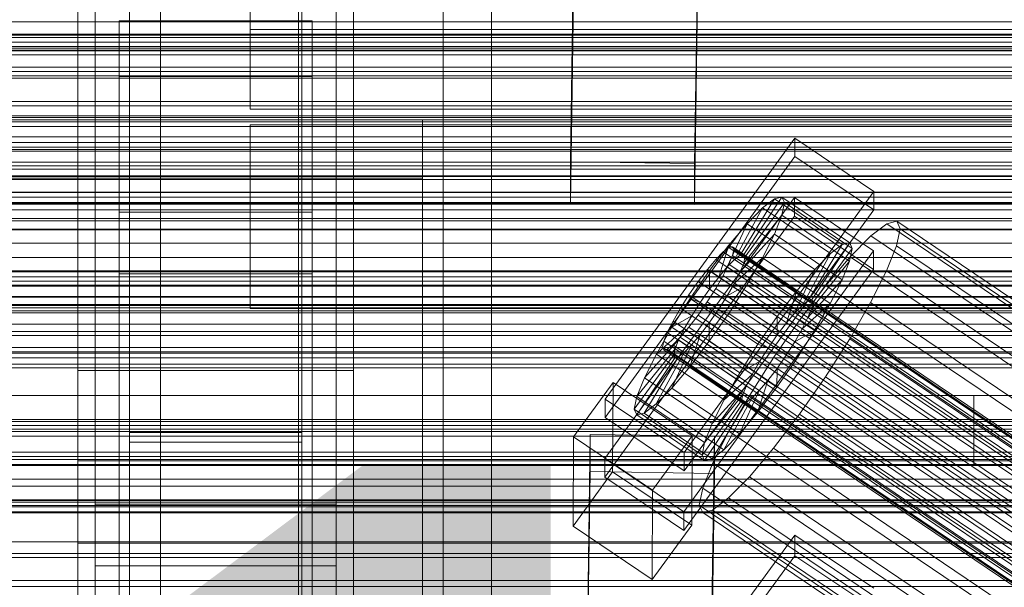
# Model space of a CAD drawing. Header units: millimetres. Extents: x -2233 to 61924, y -68080 to 6847.
# Tile 51 of 256: x -458 to -316, y -34968 to -34886. Entities that reach past the tile are written whole.
import ezdxf

# ---------------------------------------------------------------- set-up
doc = ezdxf.new("R2010")
doc.units = ezdxf.units.MM
for name, color, linetype, lineweight in [('COTAS_O', 1, 'Continuous', 0), ('COTAS_P', 1, 'Continuous', 0), ('frontal_briquetadora', 7, 'Continuous', 0), ('frontal_C01', 7, 'Continuous', 0), ('frontal_C02', 7, 'Continuous', 0), ('frontal_C03', 7, 'Continuous', 0), ('frontal_mezcladora', 7, 'Continuous', 0), ('frontal_secador', 7, 'Continuous', 0)]:
    doc.layers.add(name, color=color, linetype=linetype, lineweight=lineweight)
doc.dimstyles.new('R19_100', dxfattribs={"dimtxt": 250, "dimasz": 150, "dimexe": 150, "dimexo": 80, "dimgap": 100, "dimtad": 1, "dimtih": 1, "dimtoh": 1, "dimdsep": 46, "dimcen": 0.09, "dimadec": 0, "dimazin": 0, "dimtfac": 1, "dimtdec": 4, "dimtofl": 0, "dimtmove": 0, "dimatfit": 3, "dimfxl": 1, "dimtolj": 1, "dimtzin": 0, "dimarcsym": 0})

# ---------------------------------------------------------------- blocks, each defined once
blk = doc.blocks.new('DIM_R27_48')
at = {"layer": 'COTAS_P'}
for p, q in [((-1750, -34600), (-1600, -34555)), ((2600, -34600), (2450, -34555)), ((-1750, -35500), (-1750, -34600)), ((-1750, -34600), (2600, -34600)), ((-1750, -34600), (-1600, -34645)), ((2600, -34600), (2450, -34645)), ((2600, -35500), (2600, -34600))]:
    blk.add_line(p, q, dxfattribs=at)
blk.add_text('4350 P', height=250, dxfattribs=at).set_placement((425, -34500))
blk = doc.blocks.new('DIM_R27_54')
at = {"layer": 'COTAS_O'}
for p, q in [((-1850, -34600), (-1850, -35300)), ((-150, -34600), (-150, -35300)), ((-1850, -35300), (-1700, -35255)), ((-150, -35300), (-300, -35255)), ((-150, -35300), (-1850, -35300)), ((-1850, -35300), (-1700, -35345)), ((-150, -35300), (-300, -35345))]:
    blk.add_line(p, q, dxfattribs=at)
blk.add_text('1700 O', height=250, rotation=180, dxfattribs=at).set_placement((-1000, -35400))
blk = doc.blocks.new('DIM_R27_55')
at = {"layer": 'COTAS_O'}
for p, q in [((-650, -33700), (50, -33700)), ((50, -33700), (5, -33850)), ((50, -34900), (50, -33700)), ((50, -33700), (95, -33850)), ((50, -34900), (5, -34750)), ((50, -34900), (95, -34750)), ((-650, -34900), (50, -34900))]:
    blk.add_line(p, q, dxfattribs=at)
blk.add_text('1200 O', height=250, rotation=90, dxfattribs=at).set_placement((-50, -34300))
blk = doc.blocks.new('DIM_R27_56')
at = {"layer": 'COTAS_O'}
for p, q in [((-650, -34200), (-500, -34155)), ((650, -34200), (500, -34155)), ((-650, -34900), (-650, -34200)), ((-650, -34200), (650, -34200)), ((-650, -34200), (-500, -34245)), ((650, -34200), (500, -34245)), ((650, -34900), (650, -34200))]:
    blk.add_line(p, q, dxfattribs=at)
blk.add_text('1300 O', height=250, dxfattribs=at).set_placement((0, -34100))
blk = doc.blocks.new('DIM_R27_58')
at = {"layer": 'COTAS_O'}
for p, q in [((-1480, -35300), (-1330, -35255)), ((490, -35300), (340, -35255)), ((-1480, -36000), (-1480, -35300)), ((-1480, -35300), (490, -35300)), ((-1480, -35300), (-1330, -35345)), ((490, -35300), (340, -35345)), ((490, -36000), (490, -35300))]:
    blk.add_line(p, q, dxfattribs=at)
blk.add_text('1970 O', height=250, dxfattribs=at).set_placement((-495, -35200))
blk = doc.blocks.new('DIM_R27_60')
at = {"layer": 'COTAS_O'}
for p, q in [((-1400, -35300), (-1250, -35255)), ((1400, -35300), (1250, -35255)), ((-1400, -36000), (-1400, -35300)), ((-1400, -35300), (1400, -35300)), ((-1400, -35300), (-1250, -35345)), ((1400, -35300), (1250, -35345)), ((1400, -36000), (1400, -35300))]:
    blk.add_line(p, q, dxfattribs=at)
blk.add_text('2800 O', height=250, dxfattribs=at).set_placement((0, -35200))

msp = doc.modelspace()

# ---------------------------------------------------------------- linework, layer by layer
at = {"layer": 'frontal_briquetadora'}
for p, q in [((-490, -34940), (340, -34940)), ((-490, -34940), (490, -34940)), ((-490, -34940), (-320, -34940)), ((-320, -34950), (-320, -34940)), ((-1330, -34950), (340, -34950)), ((-1330, -34950), (-320, -34950))]:
    msp.add_line(p, q, dxfattribs=at)
at = {"layer": 'frontal_C01'}
for p, q in [((-397, -35975), (-397, -34599.343)), ((-390, -35975), (-390, -34599.343)), ((-450, -34970.428), (-450, -34646.889)), ((-410, -34646.889), (-410, -34970.428)), ((-450, -35018.576), (-450, -34695.038)), ((-410, -35018.576), (-410, -34695.038)), ((-450, -35019.521), (-450, -34695.982)), ((-410, -34695.982), (-410, -35019.521)), ((-442.5, -35304.951), (-442.5, -34702.151)), ((-417.5, -34702.151), (-417.5, -35304.951)), ((-447.5, -34990.458), (-447.5, -34711.197)), ((-412.5, -34711.197), (-412.5, -34990.458)), ((-447.5, -34998.546), (-447.5, -34719.286)), ((-412.5, -34998.546), (-412.5, -34719.286)), ((-442.5, -35331.131), (-442.5, -34728.332)), ((-417.5, -35331.131), (-417.5, -34728.332)), ((-450, -35058.04), (-450, -34734.501)), ((-410, -35058.04), (-410, -34734.501)), ((-425, -34886.916), (-425, -34873.219)), ((-444, -34893.741), (-444, -34885.653)), ((-444, -34885.653), (-416, -34885.653)), ((-444, -34980.234), (-444, -34885.653)), ((-425, -34884.775), (-425, -34898.471)), ((-416, -34885.653), (-416, -34893.741)), ((-416, -34885.653), (-416, -34980.234)), ((425, -34886.916), (-425, -34886.916)), ((-425, -34886.916), (-425, -34898.471)), ((-416, -34893.741), (-444, -34893.741)), ((-444, -34893.741), (-444, -34988.322)), ((-416, -34988.322), (-416, -34893.741)), ((-425, -34898.471), (425, -34898.471)), ((-373.501, -34940.517), (-345.969, -34902.663)), ((-345.981, -34905.359), (-345.969, -34902.663)), ((-345.969, -34902.663), (-334.501, -34910.399)), ((-345.981, -34905.359), (-373.513, -34943.213)), ((-334.513, -34913.095), (-345.981, -34905.359)), ((-373.539, -34949.145), (-346.008, -34911.29)), ((-334.501, -34910.399), (-362.033, -34948.253)), ((-353.892, -34919.656), (-348.918, -34911.478)), ((-353.378, -34919.532), (-347.835, -34911.216)), ((-348.918, -34911.478), (-350.645, -34912.798)), ((-347.835, -34911.216), (-348.918, -34911.478)), ((-348.918, -34911.478), (-339.088, -34918.109)), ((-347.835, -34911.216), (-338.005, -34917.848)), ((-347.47, -34912.032), (-347.835, -34911.216)), ((-346.02, -34913.987), (-346.008, -34911.29)), ((-346.008, -34911.29), (-334.539, -34919.027)), ((-334.501, -34910.399), (-334.513, -34913.095)), ((-354.71, -34920.281), (-350.645, -34912.798)), ((-353.205, -34919.918), (-347.47, -34912.032)), ((-350.645, -34912.798), (-352.899, -34915.087)), ((-350.645, -34912.798), (-340.816, -34919.429)), ((-347.847, -34913.868), (-347.47, -34912.032)), ((-347.47, -34912.032), (-337.64, -34918.663)), ((-346.02, -34913.987), (-373.551, -34951.841)), ((-362.045, -34950.95), (-334.513, -34913.095)), ((-353.384, -34920.788), (-347.847, -34913.868)), ((-348.941, -34916.601), (-347.847, -34913.868)), ((-347.847, -34913.868), (-338.017, -34920.499)), ((-334.551, -34921.723), (-346.02, -34913.987)), ((-355.777, -34921.365), (-352.899, -34915.087)), ((-352.899, -34915.087), (-355.525, -34918.189)), ((-352.899, -34915.087), (-343.069, -34921.719)), ((-332.629, -34915.086), (-334.938, -34916.851)), ((-331.181, -34914.736), (-332.629, -34915.086)), ((-332.629, -34915.086), (-148.32, -35039.42)), ((-330.692, -34915.826), (-331.181, -34914.736)), ((-331.181, -34914.736), (-146.872, -35039.071)), ((-353.902, -34922.082), (-348.941, -34916.601)), ((-350.678, -34920.043), (-348.941, -34916.601)), ((-348.941, -34916.601), (-339.111, -34923.232)), ((-334.938, -34916.851), (-337.95, -34919.911)), ((-334.938, -34916.851), (-150.629, -35041.185)), ((-331.197, -34918.281), (-330.692, -34915.826)), ((-330.692, -34915.826), (-146.383, -35040.161)), ((-355.525, -34918.189), (-358.345, -34921.893)), ((-357.021, -34922.835), (-355.525, -34918.189)), ((-355.53, -34918.55), (-356.348, -34919.176)), ((-355.017, -34918.427), (-355.53, -34918.55)), ((-355.53, -34918.55), (-141.731, -35062.779)), ((-355.525, -34918.189), (-345.695, -34924.821)), ((-354.844, -34918.813), (-355.017, -34918.427)), ((-355.017, -34918.427), (-141.218, -35062.655)), ((-339.088, -34918.109), (-344.062, -34926.287)), ((-338.005, -34917.848), (-343.549, -34926.163)), ((-337.64, -34918.663), (-343.376, -34926.549)), ((-340.816, -34919.429), (-339.088, -34918.109)), ((-339.088, -34918.109), (-338.005, -34917.848)), ((-337.64, -34918.663), (-338.017, -34920.499)), ((-338.005, -34917.848), (-337.64, -34918.663)), ((-332.659, -34921.934), (-331.197, -34918.281)), ((-331.197, -34918.281), (-146.887, -35042.616)), ((-334.539, -34919.027), (-362.071, -34956.881)), ((-356.348, -34919.176), (-357.415, -34920.26)), ((-356.348, -34919.176), (-142.549, -35063.404)), ((-355.541, -34920.977), (-355.022, -34919.683)), ((-355.022, -34919.683), (-354.844, -34918.813)), ((-355.022, -34919.683), (-141.224, -35063.911)), ((-354.844, -34918.813), (-141.045, -35063.041)), ((-354.725, -34923.713), (-350.678, -34920.043)), ((-354.71, -34920.281), (-353.892, -34919.656)), ((-353.892, -34919.656), (-353.378, -34919.532)), ((-344.062, -34926.287), (-353.892, -34919.656)), ((-353.205, -34919.918), (-353.384, -34920.788)), ((-343.549, -34926.163), (-353.378, -34919.532)), ((-353.378, -34919.532), (-353.205, -34919.918)), ((-343.376, -34926.549), (-353.205, -34919.918)), ((-352.938, -34923.96), (-350.678, -34920.043)), ((-350.678, -34920.043), (-340.848, -34926.674)), ((-340.816, -34919.429), (-344.88, -34926.912)), ((-343.069, -34921.719), (-340.816, -34919.429)), ((-337.95, -34919.911), (-341.461, -34924.058)), ((-337.95, -34919.911), (-153.641, -35044.246)), ((-334.539, -34919.027), (-334.551, -34921.723)), ((-357.415, -34920.26), (-358.659, -34921.73)), ((-357.415, -34920.26), (-143.617, -35064.489)), ((-357.021, -34922.835), (-355.777, -34921.365)), ((-356.363, -34922.608), (-355.541, -34920.977)), ((-355.777, -34921.365), (-354.71, -34920.281)), ((-345.947, -34927.997), (-355.777, -34921.365)), ((-355.541, -34920.977), (-141.742, -35065.205)), ((-344.88, -34926.912), (-354.71, -34920.281)), ((-353.384, -34920.788), (-353.902, -34922.082)), ((-343.554, -34927.419), (-353.384, -34920.788)), ((-338.017, -34920.499), (-343.554, -34927.419)), ((-338.017, -34920.499), (-339.111, -34923.232)), ((-362.083, -34959.577), (-334.551, -34921.723)), ((-358.345, -34921.893), (-361.166, -34925.946)), ((-358.659, -34921.73), (-359.995, -34923.484)), ((-358.659, -34921.73), (-144.861, -35065.958)), ((-358.345, -34921.893), (-358.357, -34924.589)), ((-358.357, -34924.589), (-357.021, -34922.835)), ((-348.515, -34928.524), (-358.345, -34921.893)), ((-357.434, -34924.463), (-356.363, -34922.608)), ((-347.191, -34929.466), (-357.021, -34922.835)), ((-356.363, -34922.608), (-142.565, -35066.836)), ((-353.902, -34922.082), (-354.725, -34923.713)), ((-344.073, -34928.713), (-353.902, -34922.082)), ((-343.069, -34921.719), (-345.947, -34927.997)), ((-345.695, -34924.821), (-343.069, -34921.719)), ((-334.981, -34926.536), (-332.659, -34921.934)), ((-332.659, -34921.934), (-148.35, -35046.269)), ((-359.995, -34923.484), (-361.332, -34925.404)), ((-146.196, -35067.712), (-359.995, -34923.484)), ((-354.725, -34923.713), (-355.796, -34925.568)), ((-355.796, -34925.568), (-352.938, -34923.96)), ((-355.569, -34928.086), (-352.938, -34923.96)), ((-344.895, -34930.344), (-354.725, -34923.713)), ((-352.938, -34923.96), (-343.108, -34930.591)), ((-341.461, -34924.058), (-345.231, -34929.009)), ((-339.111, -34923.232), (-344.073, -34928.713)), ((-341.461, -34924.058), (-157.152, -35048.393)), ((-339.111, -34923.232), (-340.848, -34926.674)), ((-361.332, -34925.404), (-362.578, -34927.358)), ((-361.332, -34925.404), (-147.533, -35069.632)), ((-359.693, -34926.509), (-358.357, -34924.589)), ((-358.68, -34926.417), (-357.434, -34924.463)), ((-358.357, -34924.589), (-348.527, -34931.22)), ((-357.434, -34924.463), (-143.635, -35068.691)), ((-355.796, -34925.568), (-357.042, -34927.523)), ((-345.966, -34932.2), (-355.796, -34925.568)), ((-348.515, -34928.524), (-345.695, -34924.821)), ((-345.695, -34924.821), (-347.191, -34929.466)), ((-361.166, -34925.946), (-363.797, -34930.071)), ((-359.693, -34926.509), (-361.166, -34925.946)), ((-361.166, -34925.946), (-351.336, -34932.577)), ((-360.939, -34928.463), (-359.693, -34926.509)), ((-360.017, -34928.337), (-358.68, -34926.417)), ((-349.863, -34933.14), (-359.693, -34926.509)), ((-358.68, -34926.417), (-144.881, -35070.646)), ((-344.88, -34926.912), (-345.947, -34927.997)), ((-340.848, -34926.674), (-344.895, -34930.344)), ((-344.062, -34926.287), (-344.88, -34926.912)), ((-343.549, -34926.163), (-344.062, -34926.287)), ((-343.554, -34927.419), (-343.376, -34926.549)), ((-343.376, -34926.549), (-343.549, -34926.163)), ((-340.848, -34926.674), (-343.108, -34930.591)), ((-338.003, -34931.772), (-334.981, -34926.536)), ((-334.981, -34926.536), (-150.672, -35050.87)), ((-360.939, -34928.463), (-363.797, -34930.071)), ((-362.578, -34927.358), (-363.648, -34929.214)), ((-362.578, -34927.358), (-148.779, -35071.586)), ((-362.01, -34930.319), (-360.939, -34928.463)), ((-361.352, -34930.091), (-360.017, -34928.337)), ((-351.109, -34935.094), (-360.939, -34928.463)), ((-360.017, -34928.337), (-146.218, -35072.565)), ((-358.39, -34932.138), (-355.569, -34928.086)), ((-357.042, -34927.523), (-358.378, -34929.442)), ((-357.042, -34927.523), (-355.569, -34928.086)), ((-347.212, -34934.154), (-357.042, -34927.523)), ((-355.569, -34928.086), (-345.739, -34934.717)), ((-351.336, -34932.577), (-348.515, -34928.524)), ((-348.527, -34931.22), (-348.515, -34928.524)), ((-345.947, -34927.997), (-347.191, -34929.466)), ((-344.073, -34928.713), (-343.554, -34927.419)), ((-363.797, -34930.071), (-366.057, -34933.989)), ((-363.648, -34929.214), (-364.471, -34930.844)), ((-363.797, -34930.071), (-353.967, -34936.703)), ((-363.648, -34929.214), (-149.85, -35073.442)), ((-362.596, -34931.561), (-361.352, -34930.091)), ((-361.352, -34930.091), (-147.554, -35074.32)), ((-358.378, -34929.442), (-359.714, -34931.197)), ((-358.378, -34929.442), (-358.39, -34932.138)), ((-348.548, -34936.073), (-358.378, -34929.442)), ((-345.231, -34929.009), (-349.002, -34934.427)), ((-347.191, -34929.466), (-348.527, -34931.22)), ((-160.922, -35053.344), (-345.231, -34929.009)), ((-344.895, -34930.344), (-344.073, -34928.713)), ((-362.01, -34930.319), (-366.057, -34933.989)), ((-364.471, -34930.844), (-364.989, -34932.138)), ((-364.471, -34930.844), (-150.672, -35075.072)), ((-362.833, -34931.949), (-362.01, -34930.319)), ((-352.18, -34936.95), (-362.01, -34930.319)), ((-359.714, -34931.197), (-361.21, -34935.842)), ((-359.714, -34931.197), (-360.958, -34932.666)), ((-349.884, -34937.828), (-359.714, -34931.197)), ((-348.527, -34931.22), (-349.863, -34933.14)), ((-345.966, -34932.2), (-344.895, -34930.344)), ((-343.108, -34930.591), (-345.966, -34932.2)), ((-343.108, -34930.591), (-345.739, -34934.717)), ((-362.833, -34931.949), (-367.794, -34937.431)), ((-364.989, -34932.138), (-365.168, -34933.008)), ((-364.989, -34932.138), (-151.191, -35076.367)), ((-364.482, -34933.271), (-363.664, -34932.645)), ((-360.958, -34932.666), (-363.836, -34938.944)), ((-363.664, -34932.645), (-362.596, -34931.561)), ((-363.664, -34932.645), (-149.865, -35076.873)), ((-363.351, -34933.244), (-362.833, -34931.949)), ((-353.003, -34938.58), (-362.833, -34931.949)), ((-362.596, -34931.561), (-148.798, -35075.789)), ((-360.958, -34932.666), (-362.025, -34933.75)), ((-361.21, -34935.842), (-358.39, -34932.138)), ((-351.128, -34939.297), (-360.958, -34932.666)), ((-358.39, -34932.138), (-348.56, -34938.77)), ((-353.967, -34936.703), (-351.336, -34932.577)), ((-351.336, -34932.577), (-349.863, -34933.14)), ((-347.212, -34934.154), (-345.966, -34932.2)), ((-341.52, -34937.288), (-338.003, -34931.772)), ((-338.003, -34931.772), (-153.694, -35056.107)), ((-363.53, -34934.113), (-369.265, -34942)), ((-363.351, -34933.244), (-368.888, -34940.163)), ((-362.843, -34934.376), (-367.817, -34942.554)), ((-366.057, -34933.989), (-367.794, -34937.431)), ((-362.025, -34933.75), (-366.09, -34941.233)), ((-366.057, -34933.989), (-356.228, -34940.62)), ((-365.168, -34933.008), (-364.995, -34933.394)), ((-365.168, -34933.008), (-151.369, -35077.237)), ((-364.995, -34933.394), (-364.482, -34933.271)), ((-364.995, -34933.394), (-151.196, -35077.623)), ((-364.482, -34933.271), (-150.683, -35077.499)), ((-363.53, -34934.113), (-363.351, -34933.244)), ((-363.357, -34934.5), (-363.53, -34934.113)), ((-353.7, -34940.745), (-363.53, -34934.113)), ((-362.843, -34934.376), (-363.357, -34934.5)), ((-353.521, -34939.875), (-363.351, -34933.244)), ((-362.025, -34933.75), (-362.843, -34934.376)), ((-353.014, -34941.007), (-362.843, -34934.376)), ((-352.196, -34940.382), (-362.025, -34933.75)), ((-349.863, -34933.14), (-351.109, -34935.094)), ((-348.548, -34936.073), (-347.212, -34934.154)), ((-345.739, -34934.717), (-347.212, -34934.154)), ((-363.357, -34934.5), (-368.9, -34942.815)), ((-353.527, -34941.131), (-363.357, -34934.5)), ((-353.967, -34936.703), (-351.109, -34935.094)), ((-349.002, -34934.427), (-352.519, -34939.942)), ((-351.109, -34935.094), (-352.18, -34936.95)), ((-349.002, -34934.427), (-164.693, -35058.762)), ((-345.739, -34934.717), (-348.56, -34938.77)), ((-363.836, -34938.944), (-361.21, -34935.842)), ((-361.21, -34935.842), (-351.38, -34942.473)), ((-356.228, -34940.62), (-353.967, -34936.703)), ((-356.228, -34940.62), (-352.18, -34936.95)), ((-352.18, -34936.95), (-353.003, -34938.58)), ((-349.884, -34937.828), (-348.548, -34936.073)), ((-348.56, -34938.77), (-348.548, -34936.073)), ((-378.086, -34946.017), (-372.35, -34938.131)), ((-372.408, -34951.072), (-372.35, -34938.131)), ((-372.35, -34938.131), (-360.882, -34945.867)), ((-367.794, -34937.431), (-368.888, -34940.163)), ((-367.794, -34937.431), (-357.964, -34944.062)), ((-357.964, -34944.062), (-353.003, -34938.58)), ((-353.003, -34938.58), (-353.521, -34939.875)), ((-351.38, -34942.473), (-349.884, -34937.828)), ((-351.128, -34939.297), (-349.884, -34937.828)), ((-345.291, -34942.706), (-341.52, -34937.288)), ((-341.52, -34937.288), (-157.211, -35061.622)), ((-366.09, -34941.233), (-363.836, -34938.944)), ((-363.836, -34938.944), (-354.006, -34945.575)), ((-359.058, -34946.795), (-353.521, -34939.875)), ((-352.519, -34939.942), (-355.541, -34945.179)), ((-354.006, -34945.575), (-351.128, -34939.297)), ((-353.521, -34939.875), (-353.7, -34940.745)), ((-352.519, -34939.942), (-168.21, -35064.277)), ((-352.196, -34940.382), (-351.128, -34939.297)), ((-348.56, -34938.77), (-351.38, -34942.473)), ((-373.501, -34940.517), (-373.513, -34943.213)), ((-362.033, -34948.253), (-373.501, -34940.517)), ((-368.888, -34940.163), (-369.265, -34942)), ((-368.888, -34940.163), (-359.058, -34946.795)), ((-367.817, -34942.554), (-366.09, -34941.233)), ((-366.09, -34941.233), (-356.26, -34947.865)), ((-359.436, -34948.631), (-353.7, -34940.745)), ((-359.07, -34949.446), (-353.527, -34941.131)), ((-357.987, -34949.185), (-353.014, -34941.007)), ((-357.964, -34944.062), (-356.228, -34940.62)), ((-356.26, -34947.865), (-352.196, -34940.382)), ((-353.7, -34940.745), (-353.527, -34941.131)), ((-353.527, -34941.131), (-353.014, -34941.007)), ((-353.014, -34941.007), (-352.196, -34940.382)), ((-369.265, -34942), (-368.9, -34942.815)), ((-369.265, -34942), (-359.436, -34948.631)), ((-368.9, -34942.815), (-367.817, -34942.554)), ((-368.9, -34942.815), (-359.07, -34949.446)), ((-367.817, -34942.554), (-357.987, -34949.185)), ((-351.38, -34942.473), (-354.006, -34945.575)), ((-349.061, -34947.657), (-345.291, -34942.706)), ((-345.291, -34942.706), (-160.982, -35067.04)), ((-373.513, -34943.213), (-362.045, -34950.95)), ((-359.058, -34946.795), (-357.964, -34944.062)), ((-378.512, -35140.762), (-375.644, -34945.651)), ((-375.644, -34951.044), (-375.644, -34945.651)), ((-375.644, -34945.651), (-357.646, -34945.896)), ((-355.541, -34945.179), (-357.863, -34949.781)), ((-354.006, -34945.575), (-356.26, -34947.865)), ((-355.541, -34945.179), (-171.232, -35069.514)), ((-378.086, -34946.017), (-378.143, -34958.959)), ((-366.618, -34953.754), (-378.086, -34946.017)), ((-360.882, -34945.867), (-366.618, -34953.754)), ((-360.882, -34945.867), (-360.939, -34958.809)), ((-357.646, -34945.896), (-360.514, -35141.007)), ((-359.436, -34948.631), (-359.058, -34946.795)), ((-357.646, -34945.896), (-357.646, -34951.289)), ((-362.045, -34950.95), (-362.033, -34948.253)), ((-359.07, -34949.446), (-359.436, -34948.631)), ((-356.26, -34947.865), (-357.987, -34949.185)), ((-352.572, -34951.804), (-349.061, -34947.657)), ((-349.061, -34947.657), (-164.752, -35071.991)), ((-373.539, -34949.145), (-373.551, -34951.841)), ((-362.071, -34956.881), (-373.539, -34949.145)), ((-357.863, -34949.781), (-359.326, -34953.434)), ((-357.987, -34949.185), (-359.07, -34949.446)), ((-357.863, -34949.781), (-173.554, -35074.116)), ((-378.512, -35146.154), (-375.644, -34951.044)), ((-372.408, -34951.072), (-378.143, -34958.959)), ((-357.646, -34951.289), (-375.644, -34951.044)), ((-360.939, -34958.809), (-372.408, -34951.072)), ((-360.514, -35146.4), (-357.646, -34951.289)), ((-373.551, -34951.841), (-362.083, -34959.577)), ((-355.584, -34954.864), (-352.572, -34951.804)), ((-352.572, -34951.804), (-168.263, -35076.138)), ((-366.675, -34966.695), (-366.618, -34953.754)), ((-359.326, -34953.434), (-359.83, -34955.889)), ((-359.326, -34953.434), (-175.016, -35077.768)), ((-357.893, -34956.629), (-355.584, -34954.864)), ((-355.584, -34954.864), (-171.275, -35079.199)), ((-362.083, -34959.577), (-362.071, -34956.881)), ((-359.83, -34955.889), (-359.341, -34956.979)), ((-359.83, -34955.889), (-175.521, -35080.223)), ((-359.341, -34956.979), (-357.893, -34956.629)), ((-359.341, -34956.979), (-175.032, -35081.313)), ((-357.893, -34956.629), (-173.584, -35080.964)), ((-378.143, -34958.959), (-366.675, -34966.695)), ((-366.675, -34966.695), (-360.939, -34958.809))]:
    msp.add_line(p, q, dxfattribs=at)
at = {"layer": 'frontal_C02'}
for p, q in [((-397, -35975), (-397, -33530.372)), ((-390, -35975), (-390, -33530.372)), ((-397, -35975), (-397, -34035.57)), ((-390, -35975), (-390, -34035.57)), ((-442.5, -34946.786), (-442.5, -34407.76)), ((-417.5, -34407.76), (-417.5, -34946.786)), ((-442.5, -34973.672), (-442.5, -34434.646)), ((-417.5, -34973.672), (-417.5, -34434.646)), ((-450, -34936.365), (-450, -34578.704)), ((-410, -34578.704), (-410, -34936.365)), ((-450, -34984.093), (-450, -34626.431)), ((-410, -34984.093), (-410, -34626.431)), ((-378.512, -34906.121), (-375.644, -34712.717)), ((-357.646, -34712.96), (-360.514, -34906.365)), ((-378.512, -34912.083), (-375.644, -34718.678)), ((-360.514, -34912.326), (-357.646, -34718.921)), ((-450, -35117.436), (-450, -34759.774)), ((-410, -34759.774), (-410, -35117.436)), ((-447.5, -34955.758), (-447.5, -34774.394)), ((-412.5, -34774.394), (-412.5, -34955.758)), ((-447.5, -34964.7), (-447.5, -34783.336)), ((-412.5, -34964.7), (-412.5, -34783.336)), ((-450, -35155.618), (-450, -34797.956)), ((-410, -35155.618), (-410, -34797.956)), ((-397, -35975), (-397, -34840.309)), ((-390, -35975), (-390, -34840.309)), ((-438, -35009.912), (-438, -34862.689)), ((-418, -34862.689), (-418, -35009.912)), ((-438, -34868.65), (-438, -35015.873)), ((-418, -35015.873), (-418, -34868.65)), ((-425, -34915.909), (-425, -34900.768)), ((-425, -34900.768), (425, -34900.768)), ((-425, -34912.223), (-425, -34900.768)), ((-360.514, -34906.365), (-378.512, -34906.121)), ((-378.512, -34906.121), (-378.512, -34912.083)), ((-360.514, -34912.326), (-360.514, -34906.365)), ((425, -34912.223), (-425, -34912.223)), ((-425, -34912.223), (-425, -34927.364)), ((-378.512, -34912.083), (-360.514, -34912.326)), ((-444, -34922.355), (-444, -34913.413)), ((-444, -34913.413), (-416, -34913.413)), ((-444, -35008.764), (-444, -34913.413)), ((-416, -34913.413), (-416, -34922.355)), ((-416, -34913.413), (-416, -35008.764)), ((425, -34915.909), (-425, -34915.909)), ((-425, -34915.909), (-425, -34927.364)), ((-416, -34922.355), (-444, -34922.355)), ((-444, -34922.355), (-444, -35017.705)), ((-416, -35017.705), (-416, -34922.355)), ((-425, -34927.364), (425, -34927.364)), ((-410, -34936.365), (-450, -34936.365)), ((-450, -34936.365), (-450, -34984.093)), ((-450, -35294.027), (-450, -34936.365)), ((-410, -34984.093), (-410, -34936.365)), ((-410, -34936.365), (-410, -35294.027)), ((-417.5, -34945.388), (-442.5, -34945.388)), ((-442.5, -34945.388), (-442.5, -34975.07)), ((-442.5, -35121.685), (-442.5, -34945.388)), ((-417.5, -34975.07), (-417.5, -34945.388)), ((-417.5, -34945.388), (-417.5, -35121.685)), ((-442.5, -34973.672), (-442.5, -34946.786)), ((-442.5, -34946.786), (-417.5, -34946.786)), ((-417.5, -34946.786), (-417.5, -34973.672)), ((-450, -34961.417), (-450, -34949.495)), ((-450, -34949.495), (450, -34949.495)), ((-450, -34982.905), (-450, -34949.495)), ((-412.5, -34955.758), (-447.5, -34955.758)), ((-447.5, -34955.758), (-447.5, -34964.7)), ((-412.5, -34964.7), (-412.5, -34955.758)), ((450, -34961.417), (-450, -34961.417)), ((-450, -34961.417), (-450, -34994.827)), ((-373.501, -34997.783), (-345.969, -34960.261)), ((-345.981, -34963.241), (-345.969, -34960.261)), ((-345.969, -34960.261), (-334.501, -34967.93)), ((-345.981, -34963.241), (-373.513, -35000.764)), ((-334.513, -34970.91), (-345.981, -34963.241)), ((-447.5, -34964.7), (-412.5, -34964.7))]:
    msp.add_line(p, q, dxfattribs=at)
at = {"layer": 'frontal_C03'}
for p, q in [((1250, -34885.8), (-1250, -34885.8)), ((1250, -34888.107), (-1250, -34888.107)), ((1250, -34888.761), (-1250, -34888.761)), ((1250, -34889.642), (-1250, -34889.642)), ((1250, -34899.448), (-1250, -34899.448)), ((1250, -34900.33), (-1250, -34900.33)), ((1250, -34900.983), (-1250, -34900.983)), ((1250, -34903.291), (-1250, -34903.291)), ((-1250, -34904.348), (1250, -34904.348)), ((1250, -34907.2), (-1250, -34907.2)), ((1250, -34908.257), (-1250, -34908.257)), ((1250, -34910.565), (-1250, -34910.565)), ((1250, -34911.218), (-1250, -34911.218)), ((1250, -34912.1), (-1250, -34912.1)), ((1250, -34921.906), (-1250, -34921.906)), ((1250, -34922.787), (-1250, -34922.787)), ((1250, -34923.441), (-1250, -34923.441)), ((1250, -34925.748), (-1250, -34925.748)), ((-1250, -34926.806), (1250, -34926.806)), ((1250, -34929.658), (-1250, -34929.658)), ((1250, -34930.715), (-1250, -34930.715)), ((1250, -34933.022), (-1250, -34933.022)), ((1250, -34933.676), (-1250, -34933.676)), ((1250, -34934.557), (-1250, -34934.557)), ((1250, -34944.364), (-1250, -34944.364)), ((1250, -34945.245), (-1250, -34945.245)), ((1250, -34945.898), (-1250, -34945.898)), ((1250, -34948.206), (-1250, -34948.206)), ((-1250, -34949.263), (1250, -34949.263)), ((1530, -34950.129), (-1530, -34950.129)), ((1250, -34952.115), (-1250, -34952.115)), ((1250, -34953.173), (-1250, -34953.173)), ((1530, -34955.129), (-1530, -34955.129)), ((1250, -34955.48), (-1250, -34955.48)), ((1270, -34955.96), (-1270, -34955.96)), ((-1270, -34956.859), (1270, -34956.859)), ((1250, -34956.134), (-1250, -34956.134)), ((1250, -34957.015), (-1250, -34957.015)), ((-1500, -34961.228), (1500, -34961.228)), ((1250, -34966.821), (-1250, -34966.821)), ((1250, -34967.703), (-1250, -34967.703))]:
    msp.add_line(p, q, dxfattribs=at)
at = {"layer": 'frontal_mezcladora'}
for p, q in [((-750, -34900), (750, -34900)), ((-750, -34900), (-400, -34900)), ((-600, -34900), (600, -34900)), ((-400, -34908.5), (-400, -34900)), ((-750, -34908.5), (-400, -34908.5)), ((-400, -34991.5), (-400, -34908.5)), ((-750, -34910.5), (750, -34910.5))]:
    msp.add_line(p, q, dxfattribs=at)
at = {"layer": 'frontal_secador'}
for p, q in [((-1250, -34887.588), (1250, -34887.588)), ((1250, -34887.611), (-1250, -34887.611)), ((1250, -34887.728), (-1250, -34887.728)), ((-1250, -34889.387), (1250, -34889.387)), ((1250, -34889.918), (-1250, -34889.918)), ((-1250, -34890), (1250, -34890)), ((1250, -34890.588), (-1250, -34890.588)), ((1250, -34892.387), (-1250, -34892.387)), ((1250, -34893), (-1250, -34893)), ((-1250, -34893.65), (1250, -34893.65)), ((-1250, -34894), (1250, -34894)), ((1250, -34897.382), (-1250, -34897.382)), ((1250, -34898), (-1250, -34898)), ((1250, -34899.689), (-1250, -34899.689)), ((1250, -34902.485), (-1250, -34902.485)), ((1250, -34904), (-1250, -34904)), ((1250, -34904.545), (-1250, -34904.545)), ((1250, -34906.144), (-1250, -34906.144)), ((1250, -34906.709), (-1250, -34906.709)), ((-1250, -34908.142), (1250, -34908.142)), ((1250, -34908.686), (-1250, -34908.686)), ((1320, -34912), (-1320, -34912)), ((1320, -34912.273), (-1320, -34912.273)), ((1250, -34912), (-1250, -34912)), ((1320, -34913.072), (-1320, -34913.072)), ((1320, -34914.343), (-1320, -34914.343)), ((1250, -34914.651), (-1250, -34914.651)), ((1320, -34916), (-1320, -34916)), ((1250, -34915.859), (-1250, -34915.859)), ((1320, -34917.929), (-1320, -34917.929)), ((-1320, -34920), (1320, -34920)), ((-1250, -34920), (1250, -34920)), ((1320, -34922.071), (-1320, -34922.071)), ((1320, -34924), (-1320, -34924)), ((1250, -34924.141), (-1250, -34924.141)), ((1320, -34925.657), (-1320, -34925.657)), ((1320, -34926.928), (-1320, -34926.928)), ((1320, -34927.727), (-1320, -34927.727)), ((1320, -34928), (-1320, -34928)), ((1250, -34927.285), (-1250, -34927.285)), ((1250, -34928), (-1250, -34928)), ((1250, -34931.314), (-1250, -34931.314)), ((1250, -34933.856), (-1250, -34933.856)), ((1250, -34935.455), (-1250, -34935.455)), ((1250, -34936), (-1250, -34936)), ((1360, -34943.5), (-1360, -34943.5)), ((1250, -34943.75), (-1250, -34943.75)), ((1360, -34944.863), (-1360, -34944.863)), ((1360, -34948.859), (-1360, -34948.859)), ((1360, -34955.216), (-1360, -34955.216)), ((1250, -34962.924), (-1250, -34962.924)), ((1360, -34963.5), (-1360, -34963.5))]:
    msp.add_line(p, q, dxfattribs=at)

# ---------------------------------------------------------------- dimensions: what is measured, and where the dimension line sits
at = {"layer": 'COTAS_O'}
for p1, p2, distance, picture, middle in [((-650, -34900), (-650, -33700), -700, 'DIM_R27_55', (50, -34300)), ((-650, -34900), (650, -34900), 700, 'DIM_R27_56', (0, -34200)), ((-150, -34600), (-1850, -34600), 700, 'DIM_R27_54', (-1000, -35300)), ((-1480, -36000), (490, -36000), 700, 'DIM_R27_58', (-495, -35300)), ((-1400, -36000), (1400, -36000), 700, 'DIM_R27_60', (0, -35300))]:
    dim = msp.add_aligned_dim(p1=p1, p2=p2, distance=distance, text='<> O', dimstyle='R19_100', dxfattribs=at)
    dim.commit()
    dim.dimension.update_dxf_attribs({"geometry": picture, "text_midpoint": middle})
at = {"layer": 'COTAS_P'}
dim = msp.add_aligned_dim(p1=(-1750, -35500), p2=(2600, -35500), distance=900, text='<> P', dimstyle='R19_100', dxfattribs=at)
dim.commit()
dim.dimension.update_dxf_attribs({"geometry": 'DIM_R27_48', "text_midpoint": (425, -34600)})

doc.saveas('drawing.dxf')
